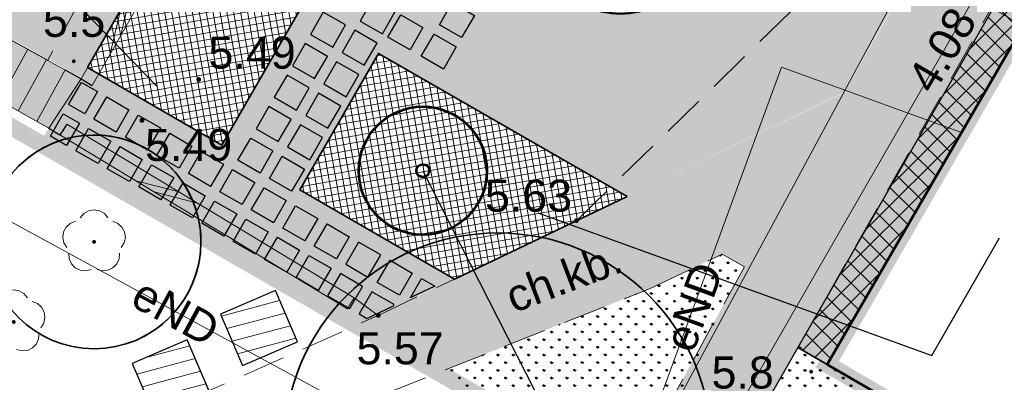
# Model space of a CAD drawing. Extents: x 5477758 to 5478338, y 5918296 to 5918505.
# Tile 63 of 135: x 5477929 to 5477952, y 5918427 to 5918435. Entities that reach past the tile are written whole.
import ezdxf
from ezdxf.enums import TextEntityAlignment as Align

# ---------------------------------------------------------------- set-up
doc = ezdxf.new("R2010")
doc.units = 0
doc.header["$PDSIZE"] = 0.75
for name, pattern in [('budynki akt$0$DASHED', [19.05, 12.7, -6.35]), ('L_0_06', [2, 1.5, -0.5]), ('PRZER2-1', [3, 2, -1])]:
    doc.linetypes.add(name, pattern=pattern)
doc.layers.get('0').update_dxf_attribs({"linetype": 'CONTINUOUS'})
for name, color, linetype in [('0_chodnik do naprawy', 7, 'CONTINUOUS'), ('0_NAWIERZCHNIA UTWARDZONA_CHODNIK', 254, 'CONTINUOUS'), ('0_ZIELEŃ NISKA ISTNIEJACA', 76, 'CONTINUOUS'), ('A_GRANICA OPRACOWANIA', 7, 'CONTINUOUS'), ('ZZ_PROJ-numeracja', 5, 'CONTINUOUS')]:
    doc.layers.add(name, color=color, linetype=linetype)
for name, color, linetype, lineweight in [('GESBZO', 7, 'CONTINUOUS', 50), ('GSPPRB', 7, 'CONTINUOUS', 20), ('GSPWPN', 7, 'CONTINUOUS', 13), ('GSPWPN_O', 7, 'CONTINUOUS', 13), ('GSSDSO', 7, 'CONTINUOUS', 18), ('GSSKOD', 7, 'PRZER2-1', 18), ('GSSKOD_O', 7, 'PRZER2-1', 18), ('GSSSCK', 7, 'CONTINUOUS', 18), ('GSSZSN', 7, 'PRZER2-1', 18), ('GUPPRZ_O', 7, 'CONTINUOUS', 18), ('OT_Rzedna', 7, 'CONTINUOUS', 18), ('pomiar', 7, 'CONTINUOUS', 18), ('wysokosci', 7, 'CONTINUOUS', 18), ('ZZ_grupa', 7, 'CONTINUOUS', 30), ('ZZ_grupa-krzewow-szraf', 7, 'CONTINUOUS', 13), ('ZZ_korona', 7, 'CONTINUOUS', 35), ('ZZ_PROJ-drzewa', 94, 'CONTINUOUS', 50), ('ZZ_PROJ-krzewy-pojedyczne', 96, 'CONTINUOUS', 53), ('ZZ_PROJ-obrys-rabaty', 61, 'CONTINUOUS', 35), ('ZZ_PROJ-szraf-rabaty', 61, 'CONTINUOUS', 13), ('ZZ_trawnik', 62, 'CONTINUOUS', 50)]:
    doc.layers.add(name, color=color, linetype=linetype, lineweight=lineweight)
for name, color, linetype, lineweight, true_color in [('GSPRDL', 7, 'CONTINUOUS', 18, 0x008000), ('GULEPR', 1, 'CONTINUOUS', 18, 0xff0000), ('GULEPR_O', 1, 'CONTINUOUS', 18, 0xff0000), ('GULKPR', 7, 'CONTINUOUS', 18, 0x803300), ('GULWPR', 5, 'CONTINUOUS', 18, 0x0000ff)]:
    doc.layers.add(name, color=color, linetype=linetype, lineweight=lineweight, true_color=true_color)
doc.styles.add('GEO-INFO', font='arial.ttf')
pattern_1 = [(90, (0, 0), (-0.1796051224, 0.1796051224), [0.047625, -0.3115852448]), (45, (0, 0), (-0.179605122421, 0.179605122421), [0.047625, -0.206375]), (135, (0, 0), (-0.179605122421, -0.179605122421), [0.047625, -0.206375])]

# ---------------------------------------------------------------- blocks, each defined once
blk = doc.blocks.new('ODTN_2')
at = {"color": 0}
for points in [[(-1.5, -0.5), (0.5, 0.5)], [(-0.5, -0.5), (1.5, 0.5)]]:
    blk.add_lwpolyline(points, dxfattribs=at)
blk = doc.blocks.new('KOLO')
blk.add_hatch(color=0).paths.add_polyline_path([(-0.5, 0), (-0.482963, -0.12941), (-0.433013, -0.25), (-0.353553, -0.353553), (-0.25, -0.433013), (-0.12941, -0.482963), (0, -0.5), (0.12941, -0.482963), (0.25, -0.433013), (0.353553, -0.353553), (0.433013, -0.25), (0.482963, -0.12941), (0.5, 0), (0.482963, 0.12941), (0.433013, 0.25), (0.353553, 0.353553), (0.25, 0.433013), (0.12941, 0.482963), (0, 0.5), (-0.12941, 0.482963), (-0.25, 0.433013), (-0.353553, 0.353553), (-0.433013, 0.25), (-0.482963, 0.12941)])
blk = doc.blocks.new('OTRN')
at = {"linetype": 'Continuous', "lineweight": 13}
blk.add_hatch(color=0, dxfattribs=at).paths.add_polyline_path([(0, -0.091, 1), (0, 0.091, 1)])
at = {"color": 0, "linetype": 'Continuous', "lineweight": 13}
blk.add_circle((0, 0), 0.0906, dxfattribs=at)
blk = doc.blocks.new('SPDLP')
blk.add_hatch(color=0).paths.add_polyline_path([(0, -0.09), (0.027812, -0.085595), (0.052901, -0.072812), (0.072812, -0.052901), (0.085595, -0.027812), (0.09, 0), (0.085595, 0.027812), (0.072812, 0.052901), (0.052901, 0.072812), (0.027812, 0.085595), (0, 0.09), (-0.027812, 0.085595), (-0.052901, 0.072812), (-0.072812, 0.052901), (-0.085595, 0.027812), (-0.09, 0), (-0.085595, -0.027812), (-0.072812, -0.052901), (-0.052901, -0.072812), (-0.027812, -0.085595)])
at = {"color": 0}
for points in [[(-0.648554, 1.126667), (-0.481106, 1.325358), (-0.255912, 1.454989), (0, 1.5), (0.255912, 1.454989), (0.481106, 1.325358), (0.648554, 1.126667)], [(-1.271938, -0.268652), (-1.40916, -0.048001), (-1.462858, 0.20623), (-1.426585, 0.463525), (-1.304695, 0.693003), (-1.11182, 0.867117), (-0.871109, 0.964971)], [(0.871109, 0.964971), (1.11182, 0.867117), (1.304695, 0.693003), (1.426585, 0.463525), (1.462858, 0.20623), (1.40916, -0.048001), (1.271938, -0.268652)], [(-0.137547, -1.292703), (-0.389802, -1.355024), (-0.648184, -1.327532), (-0.881678, -1.213525), (-1.062258, -1.026689), (-1.168249, -0.78945), (-1.186929, -0.530282)], [(1.186929, -0.530282), (1.168249, -0.78945), (1.062258, -1.026689), (0.881678, -1.213525), (0.648184, -1.327532), (0.389802, -1.355024), (0.137547, -1.292703)]]:
    blk.add_lwpolyline(points, dxfattribs=at)
blk = doc.blocks.new('D4')
at = {"layer": 'ZZ_PROJ-drzewa'}
for p, q in [((0, -0.5), (0, 0.5)), ((0.5, 0), (-0.5, 0))]:
    blk.add_line(p, q, dxfattribs=at)
blk.add_circle((0, 0), 2, dxfattribs=at)

msp = doc.modelspace()

# ---------------------------------------------------------------- hatches: boundary and pattern name
at = {"lineweight": 0}
h = msp.add_hatch(color=254, dxfattribs=at)
h.paths.add_polyline_path([(5477936.329, 5918429.701), (5477936.849, 5918429.401), (5477937.149, 5918429.921), (5477936.629, 5918430.221)])
h.paths.add_polyline_path([(5477932.742, 5918430.787), (5477932.223, 5918431.086), (5477932.522, 5918431.606), (5477933.042, 5918431.307)])
h.paths.add_polyline_path([(5477937.586, 5918428.977), (5477937.066, 5918429.276), (5477937.365, 5918429.796), (5477937.885, 5918429.497)])
h.paths.add_polyline_path([(5477935.688, 5918429.089), (5477935.168, 5918429.389), (5477935.468, 5918429.909), (5477935.988, 5918429.609)])
h.paths.add_polyline_path([(5477934.215, 5918429.938), (5477933.695, 5918430.238), (5477933.995, 5918430.757), (5477934.515, 5918430.458)])
h.paths.add_polyline_path([(5477936.113, 5918429.826), (5477935.593, 5918430.125), (5477935.892, 5918430.645), (5477936.412, 5918430.346)])
h.paths.add_polyline_path([(5477935.376, 5918430.25), (5477934.856, 5918430.55), (5477935.156, 5918431.07), (5477935.676, 5918430.77)])
h.paths.add_polyline_path([(5477933.903, 5918431.099), (5477933.383, 5918431.398), (5477933.683, 5918431.918), (5477934.203, 5918431.619)])
h.paths.add_polyline_path([(5477933.167, 5918431.523), (5477932.647, 5918431.823), (5477932.947, 5918432.343), (5477933.466, 5918432.043)])
h.paths.add_polyline_path([(5477932.006, 5918431.211), (5477931.486, 5918431.511), (5477931.786, 5918432.031), (5477932.305, 5918431.731)])
h.paths.add_polyline_path([(5477931.694, 5918432.372), (5477931.174, 5918432.672), (5477931.474, 5918433.191), (5477931.993, 5918432.892)])
h.paths.add_polyline_path([(5477930.533, 5918432.06), (5477930.013, 5918432.36), (5477930.313, 5918432.879), (5477930.833, 5918432.58)])
h.paths.add_polyline_path([(5477935.381, 5918434.864), (5477935.081, 5918434.344), (5477935.601, 5918434.045), (5477935.9, 5918434.565)])
h.paths.add_polyline_path([(5477936.229, 5918436.337), (5477935.93, 5918435.817), (5477936.45, 5918435.518), (5477936.749, 5918436.038)])
h.paths.add_polyline_path([(5477931.269, 5918431.636), (5477930.75, 5918431.935), (5477931.049, 5918432.455), (5477931.569, 5918432.155)])
h.paths.add_polyline_path([(5477930.957, 5918432.796), (5477930.438, 5918433.096), (5477930.737, 5918433.616), (5477931.257, 5918433.316)])
h.paths.add_polyline_path([(5477934.956, 5918434.128), (5477934.657, 5918433.608), (5477935.176, 5918433.308), (5477935.476, 5918433.828)])
h.paths.add_polyline_path([(5477936.541, 5918435.176), (5477936.242, 5918434.656), (5477936.762, 5918434.357), (5477937.061, 5918434.877)])
h.paths.add_polyline_path([(5477937.39, 5918436.649), (5477937.091, 5918436.129), (5477937.61, 5918435.83), (5477937.91, 5918436.35)])
h.paths.add_polyline_path([(5477935.905, 5918428.964), (5477936.204, 5918429.484), (5477936.724, 5918429.185), (5477936.425, 5918428.665)])
h.paths.add_polyline_path([(5477934.952, 5918429.514), (5477934.432, 5918429.813), (5477934.732, 5918430.333), (5477935.251, 5918430.033)])
h.paths.add_polyline_path([(5477934.64, 5918430.674), (5477934.12, 5918430.974), (5477934.419, 5918431.494), (5477934.939, 5918431.194)])
h.paths.add_polyline_path([(5477933.479, 5918430.362), (5477932.959, 5918430.662), (5477933.259, 5918431.182), (5477933.778, 5918430.882)])
h.paths.add_polyline_path([(5477935.064, 5918431.411), (5477934.544, 5918431.711), (5477934.844, 5918432.23), (5477935.364, 5918431.931)])
h.paths.add_polyline_path([(5477936.117, 5918434.44), (5477935.817, 5918433.92), (5477936.337, 5918433.62), (5477936.637, 5918434.14)])
h.paths.add_polyline_path([(5477936.654, 5918437.074), (5477936.354, 5918436.554), (5477936.874, 5918436.254), (5477937.174, 5918436.774)])
h.paths.add_polyline_path([(5477935.268, 5918432.967), (5477934.969, 5918432.447), (5477935.489, 5918432.147), (5477935.788, 5918432.667)])
h.paths.add_polyline_path([(5477934.532, 5918433.391), (5477934.232, 5918432.871), (5477934.752, 5918432.572), (5477935.052, 5918433.092)])
h.paths.add_polyline_path([(5477936.966, 5918435.913), (5477936.666, 5918435.393), (5477937.186, 5918435.093), (5477937.486, 5918435.613)])
h.paths.add_polyline_path([(5477932.43, 5918431.948), (5477931.91, 5918432.247), (5477932.21, 5918432.767), (5477932.73, 5918432.468)])
h.paths.add_polyline_path([(5477935.693, 5918433.703), (5477935.393, 5918433.183), (5477935.913, 5918432.884), (5477936.212, 5918433.404)])
h.paths.add_polyline_path([(5477935.805, 5918435.601), (5477935.505, 5918435.081), (5477936.025, 5918434.781), (5477936.325, 5918435.301)])
h.paths.add_polyline_path([(5477933.808, 5918432.135), (5477934.107, 5918432.655), (5477934.627, 5918432.355), (5477934.328, 5918431.835)])
h.paths.add_polyline_path([(5477929.797, 5918432.484), (5477929.42, 5918432.702), (5477929.719, 5918433.221), (5477930.096, 5918433.004)])
h.paths.add_polyline_path([(5477930.221, 5918433.221), (5477929.844, 5918433.438), (5477930.144, 5918433.958), (5477930.52, 5918433.741)])
h.paths.add_polyline_path([(5477936.641, 5918428.54), (5477936.825, 5918428.434), (5477937.443, 5918428.729), (5477937.461, 5918428.76), (5477936.941, 5918429.06)])
h.paths.add_polyline_path([(5477937.868, 5918428.932), (5477937.841, 5918428.919), (5477938.102, 5918429.372), (5477938.413, 5918429.193)])
for points in [[(5477939.04, 5918435.006), (5477938.52, 5918435.306), (5477938.82, 5918435.825), (5477939.34, 5918435.526)], [(5477937.836, 5918434.719), (5477937.316, 5918435.018), (5477937.616, 5918435.538), (5477938.136, 5918435.239)], [(5477938.616, 5918434.269), (5477938.096, 5918434.569), (5477938.395, 5918435.089), (5477938.915, 5918434.789)]]:
    msp.add_hatch(color=254, dxfattribs=at).paths.add_polyline_path(points)
at = {"layer": '0_chodnik do naprawy'}
h = msp.add_hatch(dxfattribs=at)
h.set_pattern_fill('ANSI37', color=0, scale=0.1, style=0)
h.set_pattern_definition([(45, (0, 0), (-0.224506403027, 0.224506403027), []), (135, (0, 0), (-0.224506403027, -0.224506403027), [])])
h.paths.add_polyline_path([(5477964.141, 5918455.941), (5477963.369, 5918456.364), (5477946.91, 5918427.756), (5477947.596, 5918427.361)])
at = {"layer": '0_NAWIERZCHNIA UTWARDZONA_CHODNIK', "transparency": 33554636}
for points in [[(5477962.493, 5918459.043), (5477957.044, 5918449.527), (5477951.796, 5918440.362), (5477947.988, 5918433.712), (5477937.075, 5918428.498), (5477936.605, 5918428.29), (5477938.473, 5918427.16), (5477943.438, 5918429.127), (5477945.135, 5918429.94), (5477945.396, 5918429.792), (5477945.658, 5918429.644), (5477944.382, 5918427.315), (5477942.909, 5918424.629), (5477944.585, 5918423.669), (5477946.91, 5918427.756), (5477947.596, 5918427.361), (5477965.541, 5918458.35), (5477963.011, 5918459.841)], [(5477930.139, 5918434.043), (5477924.534, 5918437.158), (5477923.878, 5918435.979), (5477929.384, 5918432.886)]]:
    msp.add_hatch(color=256, dxfattribs=at).paths.add_polyline_path(points)
at = {"layer": '0_ZIELEŃ NISKA ISTNIEJACA'}
h = msp.add_hatch(dxfattribs=at)
h.set_pattern_fill('GRASS', color=256, scale=0.01, style=0)
h.set_pattern_definition(pattern_1)
h.paths.add_polyline_path([(5477924.751, 5918437.069), (5477930.151, 5918434.06), (5477937.415, 5918446.75), (5477936.617, 5918447.185), (5477942.676, 5918457.835), (5477945.423, 5918462.804), (5477946.342, 5918462.333), (5477948.868, 5918466.755), (5477950.186, 5918466.01), (5477950.692, 5918466.889), (5477956.869, 5918463.337), (5477956.368, 5918462.471), (5477962.493, 5918459.043), (5477962.976, 5918459.861), (5477943.997, 5918471.043), (5477924.645, 5918437.396), (5477924.514, 5918437.169)])
h = msp.add_hatch(dxfattribs=at)
h.set_pattern_fill('GRASS', color=256, scale=0.01, style=0)
h.set_pattern_definition(pattern_1)
h.paths.add_polyline_path([(5477938.499, 5918427.17), (5477943.042, 5918424.558), (5477945.658, 5918429.644), (5477945.135, 5918429.94), (5477943.33, 5918429.085)])
h = msp.add_hatch(dxfattribs=at)
h.set_pattern_fill('GRASS', color=256, scale=0.01, style=0)
h.set_pattern_definition([(90, (0, 0), (-0.1796051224, 0.1796051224), [0.047625, -0.3115852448]), (45, (0, 0), (-0.179605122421, 0.179605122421), [0.047625, -0.206375]), (135, (0, 0), (-0.179605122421, -0.179605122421), [0.047625, -0.206375])])
h.paths.add_polyline_path([(5477946.91, 5918427.756), (5477944.546, 5918423.621), (5477947.085, 5918422.232), (5477949.411, 5918426.304), (5477947.596, 5918427.361)])
at = {"layer": 'ZZ_grupa-krzewow-szraf'}
h = msp.add_hatch(dxfattribs=at)
h.set_pattern_fill('ANSI31', color=256, scale=0.1, angle=90)
h.set_pattern_definition([(194.933, (5477837.31246, 5918345.02718), (0.08181636, -0.3067773), [])])
h.paths.add_polyline_path([(5477933.402, 5918428.534), (5477933.917, 5918427.335), (5477935.2, 5918427.886), (5477934.684, 5918429.085)])
h = msp.add_hatch(dxfattribs=at)
h.set_pattern_fill('ANSI31', color=256, scale=0.1, angle=90)
h.set_pattern_definition([(194.933, (5477837.84446, 5918344.9947), (0.08181636, -0.3067773), [])])
h.paths.add_polyline_path([(5477931.333, 5918427.384), (5477931.848, 5918426.185), (5477933.131, 5918426.736), (5477932.616, 5918427.936)])
at = {"layer": 'ZZ_PROJ-obrys-rabaty'}
h = msp.add_hatch(dxfattribs=at)
h.set_pattern_fill('GRASS', color=256)
h.paths.add_polyline_path([(5477946.91, 5918427.756), (5477944.546, 5918423.621), (5477947.085, 5918422.232), (5477949.411, 5918426.304), (5477947.596, 5918427.361)])
at = {"layer": 'ZZ_PROJ-szraf-rabaty'}
h = msp.add_hatch(dxfattribs=at)
h.set_pattern_fill('ANSI37', color=256, scale=0.05)
h.set_pattern_definition([(10.04268, (5477905.1791, 5918364.55553), (-0.0276831, 0.15631766), []), (100.04268, (5477905.1791, 5918364.55553), (-0.15631766, -0.0276831), [])])
h.paths.add_polyline_path([(5477930.289, 5918434.302), (5477933.434, 5918432.49), (5477935.28, 5918435.692), (5477932.118, 5918437.498)])
h = msp.add_hatch(dxfattribs=at)
h.set_pattern_fill('ANSI37', color=256, scale=0.05)
h.set_pattern_definition([(10.04268, (5477912.81635, 5918360.15222), (-0.0276831, 0.15631766), []), (100.04268, (5477912.81635, 5918360.15222), (-0.15631766, -0.0276831), [])])
h.paths.add_polyline_path([(5477942.918, 5918431.289), (5477938.872, 5918429.356), (5477935.253, 5918431.442), (5477937.095, 5918434.637)])
at = {"layer": 'ZZ_trawnik', "lineweight": 13}
h = msp.add_hatch(dxfattribs=at)
h.set_pattern_fill('GRASS', color=256, scale=0.01)
h.set_pattern_definition([(150.04685, (5477945.68312, 5918441.73395), (-0.2452913, -0.0659406), [0.047625, -0.3115852]), (105.0468, (5477945.68312, 5918441.73395), (-0.2452913, -0.0659406), [0.047625, -0.206375]), (195.0468, (5477945.68312, 5918441.73395), (0.0659406, -0.2452913), [0.047625, -0.206375])])
h.paths.add_polyline_path([(5477948.868, 5918466.755), (5477946.344, 5918462.342), (5477945.485, 5918462.779), (5477936.617, 5918447.185), (5477937.405, 5918446.733), (5477932.118, 5918437.498), (5477935.28, 5918435.692), (5477933.434, 5918432.49), (5477930.289, 5918434.302), (5477930.139, 5918434.043), (5477929.148, 5918432.523), (5477936.576, 5918428.277), (5477938.872, 5918429.356), (5477935.253, 5918431.442), (5477937.095, 5918434.637), (5477942.918, 5918431.289), (5477947.979, 5918433.719), (5477952.836, 5918442.175), (5477950.606, 5918443.46), (5477947.91, 5918438.782), (5477943.014, 5918441.603), (5477943.735, 5918442.855), (5477940.154, 5918444.92), (5477943.293, 5918450.379), (5477943.299, 5918450.376), (5477942.959, 5918453.455), (5477950.186, 5918466.01)])
h.paths.add_polyline_path([(5477937.956, 5918446.84), (5477939.247, 5918446.078), (5477938.23, 5918444.356), (5477936.939, 5918445.118)], flags=16)
edge = h.paths.add_edge_path(flags=16)
edge.add_arc((5477940.345, 5918447.983), 0.5, 0, 360)
edge = h.paths.add_edge_path(flags=16)
edge.add_arc((5477942.758, 5918437.564), 0.5, 0, 360)

# ---------------------------------------------------------------- linework, layer by layer
for p, q in [((5477936.966, 5918435.913), (5477936.666, 5918435.393)), ((5477935.805, 5918435.601), (5477935.505, 5918435.081)), ((5477936.325, 5918435.301), (5477935.805, 5918435.601)), ((5477937.186, 5918435.093), (5477937.486, 5918435.613)), ((5477936.025, 5918434.781), (5477936.325, 5918435.301)), ((5477936.666, 5918435.393), (5477937.186, 5918435.093)), ((5477935.505, 5918435.081), (5477936.025, 5918434.781)), ((5477936.541, 5918435.176), (5477936.242, 5918434.656)), ((5477937.061, 5918434.877), (5477936.541, 5918435.176)), ((5477935.381, 5918434.864), (5477935.081, 5918434.344)), ((5477935.9, 5918434.565), (5477935.381, 5918434.864)), ((5477936.762, 5918434.357), (5477937.061, 5918434.877)), ((5477936.242, 5918434.656), (5477936.762, 5918434.357)), ((5477935.601, 5918434.045), (5477935.9, 5918434.565)), ((5477936.117, 5918434.44), (5477935.817, 5918433.92)), ((5477936.637, 5918434.14), (5477936.117, 5918434.44)), ((5477929.766, 5918434.249), (5477930.139, 5918434.043)), ((5477929.766, 5918434.249), (5477930.139, 5918434.043)), ((5477935.081, 5918434.344), (5477935.601, 5918434.045)), ((5477936.337, 5918433.62), (5477936.637, 5918434.14)), ((5477929.844, 5918433.438), (5477930.144, 5918433.958)), ((5477930.139, 5918434.043), (5477930.395, 5918433.886)), ((5477930.139, 5918434.043), (5477930.395, 5918433.886)), ((5477930.144, 5918433.958), (5477930.52, 5918433.741)), ((5477934.956, 5918434.128), (5477934.657, 5918433.608)), ((5477935.476, 5918433.828), (5477934.956, 5918434.128)), ((5477935.817, 5918433.92), (5477936.337, 5918433.62)), ((5477930.52, 5918433.741), (5477930.221, 5918433.221)), ((5477935.176, 5918433.308), (5477935.476, 5918433.828)), ((5477935.693, 5918433.703), (5477935.393, 5918433.183)), ((5477936.212, 5918433.404), (5477935.693, 5918433.703)), ((5477930.438, 5918433.096), (5477930.737, 5918433.616)), ((5477930.737, 5918433.616), (5477931.257, 5918433.316)), ((5477934.657, 5918433.608), (5477935.176, 5918433.308)), ((5477929.42, 5918432.702), (5477929.719, 5918433.221)), ((5477929.719, 5918433.221), (5477930.096, 5918433.004)), ((5477930.221, 5918433.221), (5477929.844, 5918433.438)), ((5477931.257, 5918433.316), (5477930.957, 5918432.796)), ((5477934.532, 5918433.391), (5477934.232, 5918432.871)), ((5477935.052, 5918433.092), (5477934.532, 5918433.391)), ((5477935.913, 5918432.884), (5477936.212, 5918433.404)), ((5477930.096, 5918433.004), (5477929.797, 5918432.484)), ((5477930.957, 5918432.796), (5477930.438, 5918433.096)), ((5477931.174, 5918432.672), (5477931.474, 5918433.191)), ((5477931.474, 5918433.191), (5477931.993, 5918432.892)), ((5477934.752, 5918432.572), (5477935.052, 5918433.092)), ((5477935.393, 5918433.183), (5477935.913, 5918432.884)), ((5477929.384, 5918432.886), (5477929.64, 5918432.731)), ((5477929.726, 5918432.856), (5477929.641, 5918432.732)), ((5477929.805, 5918432.982), (5477929.726, 5918432.856)), ((5477930.013, 5918432.36), (5477930.313, 5918432.879)), ((5477930.313, 5918432.879), (5477930.833, 5918432.58)), ((5477931.993, 5918432.892), (5477931.694, 5918432.372)), ((5477931.91, 5918432.247), (5477932.21, 5918432.767)), ((5477932.21, 5918432.767), (5477932.73, 5918432.468)), ((5477934.232, 5918432.871), (5477934.752, 5918432.572)), ((5477935.268, 5918432.967), (5477934.969, 5918432.447)), ((5477935.788, 5918432.667), (5477935.268, 5918432.967)), ((5477929.797, 5918432.484), (5477929.42, 5918432.702)), ((5477930.833, 5918432.58), (5477930.533, 5918432.06)), ((5477931.694, 5918432.372), (5477931.174, 5918432.672)), ((5477933.808, 5918432.135), (5477934.107, 5918432.655)), ((5477934.107, 5918432.655), (5477934.627, 5918432.355)), ((5477935.489, 5918432.147), (5477935.788, 5918432.667)), ((5477930.533, 5918432.06), (5477930.013, 5918432.36)), ((5477930.75, 5918431.935), (5477931.049, 5918432.455)), ((5477931.049, 5918432.455), (5477931.569, 5918432.155)), ((5477932.73, 5918432.468), (5477932.43, 5918431.948)), ((5477932.647, 5918431.823), (5477932.947, 5918432.343)), ((5477932.947, 5918432.343), (5477933.466, 5918432.043)), ((5477934.627, 5918432.355), (5477934.328, 5918431.835)), ((5477934.969, 5918432.447), (5477935.489, 5918432.147)), ((5477931.569, 5918432.155), (5477931.269, 5918431.636)), ((5477932.43, 5918431.948), (5477931.91, 5918432.247)), ((5477934.328, 5918431.835), (5477933.808, 5918432.135)), ((5477934.544, 5918431.711), (5477934.844, 5918432.23)), ((5477934.844, 5918432.23), (5477935.364, 5918431.931)), ((5477931.269, 5918431.636), (5477930.75, 5918431.935)), ((5477931.486, 5918431.511), (5477931.786, 5918432.031)), ((5477931.786, 5918432.031), (5477932.305, 5918431.731)), ((5477933.466, 5918432.043), (5477933.167, 5918431.523)), ((5477933.383, 5918431.398), (5477933.683, 5918431.918)), ((5477933.683, 5918431.918), (5477934.203, 5918431.619)), ((5477935.364, 5918431.931), (5477935.064, 5918431.411)), ((5477932.305, 5918431.731), (5477932.006, 5918431.211)), ((5477932.223, 5918431.086), (5477932.522, 5918431.606)), ((5477932.522, 5918431.606), (5477933.042, 5918431.307)), ((5477933.167, 5918431.523), (5477932.647, 5918431.823)), ((5477934.203, 5918431.619), (5477933.903, 5918431.099)), ((5477935.064, 5918431.411), (5477934.544, 5918431.711)), ((5477932.006, 5918431.211), (5477931.486, 5918431.511)), ((5477933.903, 5918431.099), (5477933.383, 5918431.398)), ((5477934.12, 5918430.974), (5477934.419, 5918431.494)), ((5477934.419, 5918431.494), (5477934.939, 5918431.194)), ((5477933.042, 5918431.307), (5477932.742, 5918430.787)), ((5477932.959, 5918430.662), (5477933.259, 5918431.182)), ((5477933.259, 5918431.182), (5477933.778, 5918430.882)), ((5477934.939, 5918431.194), (5477934.64, 5918430.674)), ((5477932.742, 5918430.787), (5477932.223, 5918431.086)), ((5477934.64, 5918430.674), (5477934.12, 5918430.974)), ((5477934.856, 5918430.55), (5477935.156, 5918431.07)), ((5477935.156, 5918431.07), (5477935.676, 5918430.77)), ((5477933.778, 5918430.882), (5477933.479, 5918430.362)), ((5477933.695, 5918430.238), (5477933.995, 5918430.757)), ((5477933.995, 5918430.757), (5477934.515, 5918430.458)), ((5477935.676, 5918430.77), (5477935.376, 5918430.25)), ((5477933.479, 5918430.362), (5477932.959, 5918430.662)), ((5477934.515, 5918430.458), (5477934.215, 5918429.938)), ((5477935.376, 5918430.25), (5477934.856, 5918430.55)), ((5477935.593, 5918430.125), (5477935.892, 5918430.645)), ((5477935.892, 5918430.645), (5477936.412, 5918430.346)), ((5477934.215, 5918429.938), (5477933.695, 5918430.238)), ((5477934.432, 5918429.813), (5477934.732, 5918430.333)), ((5477934.732, 5918430.333), (5477935.251, 5918430.033)), ((5477936.412, 5918430.346), (5477936.113, 5918429.826)), ((5477936.629, 5918430.221), (5477936.329, 5918429.701)), ((5477937.149, 5918429.921), (5477936.629, 5918430.221)), ((5477935.251, 5918430.033), (5477934.952, 5918429.514)), ((5477936.113, 5918429.826), (5477935.593, 5918430.125)), ((5477934.952, 5918429.514), (5477934.432, 5918429.813)), ((5477935.168, 5918429.389), (5477935.468, 5918429.909)), ((5477935.468, 5918429.909), (5477935.988, 5918429.609)), ((5477936.849, 5918429.401), (5477937.149, 5918429.921)), ((5477937.066, 5918429.276), (5477937.365, 5918429.796)), ((5477937.365, 5918429.796), (5477937.885, 5918429.497)), ((5477935.988, 5918429.609), (5477935.688, 5918429.089)), ((5477936.329, 5918429.701), (5477936.849, 5918429.401)), ((5477935.688, 5918429.089), (5477935.168, 5918429.389)), ((5477936.204, 5918429.484), (5477935.905, 5918428.964)), ((5477936.724, 5918429.185), (5477936.204, 5918429.484)), ((5477937.885, 5918429.497), (5477937.586, 5918428.977)), ((5477937.841, 5918428.919), (5477938.102, 5918429.372)), ((5477938.102, 5918429.372), (5477938.413, 5918429.193)), ((5477936.425, 5918428.665), (5477936.724, 5918429.185)), ((5477937.586, 5918428.977), (5477937.066, 5918429.276)), ((5477938.413, 5918429.193), (5477937.868, 5918428.932)), ((5477935.905, 5918428.964), (5477936.425, 5918428.665)), ((5477936.941, 5918429.06), (5477936.641, 5918428.54)), ((5477937.461, 5918428.76), (5477936.941, 5918429.06)), ((5477937.868, 5918428.932), (5477937.841, 5918428.919)), ((5477936.825, 5918428.434), (5477937.443, 5918428.729)), ((5477937.443, 5918428.729), (5477937.461, 5918428.76)), ((5477936.641, 5918428.54), (5477936.825, 5918428.434))]:
    msp.add_line(p, q)
for points in [[(5477939.04, 5918435.006), (5477938.52, 5918435.306), (5477938.82, 5918435.825), (5477939.34, 5918435.526), (5477939.04, 5918435.006)], [(5477937.836, 5918434.719), (5477937.316, 5918435.018), (5477937.616, 5918435.538), (5477938.136, 5918435.239), (5477937.836, 5918434.719)], [(5477938.616, 5918434.269), (5477938.096, 5918434.569), (5477938.395, 5918435.089), (5477938.915, 5918434.789), (5477938.616, 5918434.269)]]:
    msp.add_lwpolyline(points)
at = {"layer": '0_chodnik do naprawy', "color": 0}
msp.add_lwpolyline([(5477964.141, 5918455.941), (5477963.369, 5918456.364), (5477946.91, 5918427.756), (5477947.596, 5918427.361), (5477964.141, 5918455.941)], dxfattribs=at)
at = {"layer": '0_ZIELEŃ NISKA ISTNIEJACA'}
msp.add_lwpolyline([(5477946.91, 5918427.756), (5477944.546, 5918423.621), (5477947.085, 5918422.232), (5477949.411, 5918426.304), (5477947.596, 5918427.361), (5477947.596, 5918427.361), (5477946.91, 5918427.756)], dxfattribs=at)
at = {"layer": 'A_GRANICA OPRACOWANIA', "color": 1, "linetype": 'budynki akt$0$DASHED', "ltscale": 0.1, "const_width": 0.4}
msp.add_lwpolyline([(5477924.666, 5918437.385), (5477923.68, 5918435.693), (5477947.085, 5918422.232), (5477949.411, 5918426.304), (5477947.596, 5918427.361), (5477964.141, 5918455.941), (5477965.541, 5918458.35), (5477956.078, 5918463.925), (5477947.799, 5918468.803), (5477947.799, 5918468.803), (5477943.997, 5918471.043), (5477943.489, 5918470.182), (5477933.716, 5918453.151), (5477933.004, 5918451.909), (5477924.666, 5918437.385)], dxfattribs=at)
at = {"layer": 'GESBZO', "color": 7, "linetype": 'Continuous', "lineweight": 50}
msp.add_lwpolyline([(5477947.596, 5918427.361), (5477964.141, 5918455.941), (5477973.257, 5918450.553), (5477957.124, 5918422.592), (5477958.789, 5918421.465), (5477950.46, 5918406.9), (5477941.35, 5918412.22), (5477949.411, 5918426.304)], close=True, dxfattribs=at)
at = {"layer": 'GSPPRB', "color": 7, "linetype": 'Continuous', "lineweight": 20}
for p in [(5477930.139, 5918434.043), (5477929.384, 5918432.886), (5477950.737, 5918432.786), (5477947.596, 5918427.361)]:
    msp.add_point(p, dxfattribs=at)
at = {"layer": 'GSSDSO', "color": 7, "linetype": 'Continuous', "lineweight": 18}
for points in [[(5477930.395, 5918433.886), (5477937.827, 5918446.866), (5477937.028, 5918447.302), (5477942.928, 5918457.672), (5477942.928, 5918457.672), (5477942.928, 5918457.672), (5477942.676, 5918457.835), (5477942.676, 5918457.835), (5477942.676, 5918457.835), (5477936.617, 5918447.185), (5477937.415, 5918446.75), (5477930.139, 5918434.043)], [(5477929.64, 5918432.731), (5477936.372, 5918428.658), (5477936.527, 5918428.915), (5477929.805, 5918432.982)]]:
    msp.add_lwpolyline(points, dxfattribs=at)
at = {"layer": 'GSSKOD', "color": 7, "linetype": 'PRZER2-1', "lineweight": 18, "ltscale": 0.5}
for points in [[(5477924.632, 5918422.726), (5477928.468, 5918424.674), (5477937.092, 5918428.506), (5477941.728, 5918430.721), (5477947.221, 5918436.084), (5477951.574, 5918440.386), (5477956.873, 5918449.535), (5477962.493, 5918459.043), (5477964.446, 5918462.055), (5477967.996, 5918468.433), (5477968.236, 5918468.933)], [(5477963.369, 5918456.364), (5477953.957, 5918440.129), (5477943.324, 5918421.46), (5477943.065, 5918421.081), (5477945.62, 5918419.676), (5477944.34, 5918417.44), (5477941.721, 5918418.806)]]:
    msp.add_lwpolyline(points, dxfattribs=at)
msp.add_lwpolyline([(5477945.658, 5918429.644), (5477941.358, 5918421.799), (5477935.865, 5918425.024, -0.463504), (5477935.87, 5918426.128), (5477943.438, 5918429.127), (5477945.135, 5918429.94)], format="xyb", close=True, dxfattribs=at)
at = {"layer": 'GSSSCK', "color": 7, "linetype": 'Continuous', "lineweight": 18}
msp.add_lwpolyline([(5477925.206, 5918435.233), (5477925.891, 5918436.39), (5477930.139, 5918434.043), (5477929.384, 5918432.886)], close=True, dxfattribs=at)
at = {"layer": 'GSSSCK', "color": 7, "linetype": 'Continuous', "lineweight": 18, "flags": 128}
for points in [[(5477928.89, 5918434.733), (5477928.229, 5918433.535)], [(5477929.328, 5918434.491), (5477928.665, 5918433.29)], [(5477929.766, 5918434.249), (5477929.101, 5918433.045)]]:
    msp.add_lwpolyline(points, dxfattribs=at)
at = {"layer": 'GSSZSN', "color": 7, "linetype": 'PRZER2-1', "lineweight": 18, "ltscale": 0.5}
for points in [[(5477929.356, 5918434.475), (5477926.268, 5918436.181), (5477930.77, 5918443.87), (5477944.733, 5918468.243), (5477950.113, 5918477.734), (5477949.938, 5918479.477), (5477950.546, 5918480.534)], [(5477950.546, 5918480.534), (5477953.061, 5918478.205), (5477947.805, 5918468.497), (5477938.059, 5918450.522), (5477929.356, 5918434.475)]]:
    msp.add_lwpolyline(points, dxfattribs=at)
at = {"layer": 'GULEPR', "color": 1, "linetype": 'Continuous', "lineweight": 18, "true_color": 0xff0000}
for points in [[(5477956.997, 5918399.286), (5477946.078, 5918405.328), (5477936.07, 5918410.789), (5477942.415, 5918423.098), (5477922.29, 5918434.078), (5477912.965, 5918439.958), (5477903.098, 5918445.156)], [(5477942.415, 5918423.098), (5477946.525, 5918434.312), (5477950.737, 5918432.786)]]:
    msp.add_lwpolyline(points, dxfattribs=at)
at = {"layer": 'GULKPR', "color": 36, "linetype": 'Continuous', "lineweight": 18, "true_color": 0x803300}
msp.add_lwpolyline([(5477949.403, 5918436.363), (5477933.821, 5918407.446)], dxfattribs=at)
at = {"layer": 'GULWPR', "color": 5, "linetype": 'Continuous', "lineweight": 18, "true_color": 0x0000ff}
msp.add_lwpolyline([(5477935.954, 5918409.731), (5477951.031, 5918435.946), (5477952.118, 5918435.312)], dxfattribs=at)
at = {"layer": 'pomiar', "linetype": 'L_0_06', "lineweight": 13, "flags": 128}
for points in [[(5477930.139, 5918434.043), (5477930.395, 5918433.886)], [(5477936.527, 5918428.915), (5477937.092, 5918428.506), (5477937.092, 5918428.506), (5477937.092, 5918428.506), (5477937.092, 5918428.506), (5477937.092, 5918428.506)]]:
    msp.add_lwpolyline(points, dxfattribs=at)
at = {"layer": 'ZZ_grupa', "elevation": 10.18}
for points in [[(5477933.917, 5918427.335), (5477935.2, 5918427.886), (5477934.684, 5918429.085), (5477933.402, 5918428.534), (5477933.917, 5918427.335)], [(5477931.848, 5918426.185), (5477933.131, 5918426.736), (5477932.616, 5918427.936), (5477931.333, 5918427.384), (5477931.848, 5918426.185)]]:
    msp.add_lwpolyline(points, dxfattribs=at)
at = {"layer": 'ZZ_korona', "ltscale": 0.25}
msp.add_circle((5477930.441, 5918430.226), 2.5, dxfattribs=at)
at = {"layer": 'ZZ_korona'}
msp.add_circle((5477939.887, 5918425.436, 10.12), 5, dxfattribs=at)
msp.add_arc((5477930.441, 5918430.226), 2.5, 296.0071, 153.8023, dxfattribs=at)
at = {"layer": 'ZZ_PROJ-krzewy-pojedyczne'}
for radius in [1.5, 0.15]:
    msp.add_circle((5477938.133, 5918431.89), radius, dxfattribs=at)
at = {"layer": 'ZZ_PROJ-numeracja', "flags": 128}
for points in [[(5477931.908, 5918433.867), (5477927.365, 5918438.539), (5477928.951, 5918441.292)], [(5477938.133, 5918431.89), (5477942.086, 5918424.125), (5477940.5, 5918421.372)], [(5477940.821, 5918430.903), (5477950.04, 5918427.567), (5477951.626, 5918430.32)]]:
    msp.add_lwpolyline(points, dxfattribs=at)
at = {"layer": 'ZZ_PROJ-obrys-rabaty'}
for points in [[(5477930.289, 5918434.302), (5477933.434, 5918432.49), (5477935.28, 5918435.692), (5477932.118, 5918437.498), (5477930.289, 5918434.302)], [(5477942.918, 5918431.289), (5477938.872, 5918429.356), (5477935.253, 5918431.442), (5477937.095, 5918434.637), (5477942.918, 5918431.289)]]:
    msp.add_lwpolyline(points, dxfattribs=at)

# ---------------------------------------------------------------- block references
at = {"layer": 'GSPRDL', "color": 96, "lineweight": 18, "true_color": 0x008000, "xscale": 0.5, "yscale": 0.5}
for p in [(5477930.441, 5918430.226), (5477928.56, 5918428.352)]:
    msp.add_blockref('SPDLP', p, dxfattribs=at)
at = {"layer": 'GSPWPN', "color": 7, "lineweight": 13, "xscale": 0.09, "yscale": 0.09}
for p in [(5477929.966, 5918434.451), (5477947.218, 5918427.19)]:
    msp.add_blockref('KOLO', p, dxfattribs=at)
at = {"layer": 'GSSDSO', "color": 7, "lineweight": 18, "xscale": 0.5}
for p, yscale, rotation in [((5477931.062, 5918435.352), 0.300000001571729, 240.2067430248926), ((5477932.138, 5918431.395), 0.300000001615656, 328.8230138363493)]:
    msp.add_blockref('ODTN_2', p, dxfattribs=dict(at, yscale=yscale, rotation=rotation))
at = {"layer": 'OT_Rzedna', "color": 7, "linetype": 'Continuous', "xscale": 0.5, "yscale": 0.5, "zscale": 0.5}
for p in [(5477932.887, 5918434.025), (5477931.563, 5918433.07), (5477941.728, 5918430.721), (5477937.092, 5918428.506)]:
    msp.add_blockref('OTRN', p, dxfattribs=at)
at = {"layer": 'ZZ_PROJ-drzewa', "lineweight": 30, "rotation": 60.0468467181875}
msp.add_blockref('D4', (5477942.758, 5918437.564), dxfattribs=at)

# ---------------------------------------------------------------- texts
at = {"layer": 'GSPWPN_O', "color": 7, "linetype": 'Continuous', "lineweight": 0, "style": 'GEO-INFO'}
for s, p in [('5.5', (5477929.245, 5918435.023)), ('5.8', (5477944.889, 5918426.795))]:
    msp.add_text(s, height=0.75, dxfattribs=at).set_placement(p)
at = {"layer": 'GSSKOD_O', "color": 7, "linetype": 'Continuous', "lineweight": 0, "style": 'GEO-INFO'}
msp.add_text('ch.kb.', height=0.75, rotation=20.7541, dxfattribs=at).set_placement((5477941.426, 5918429.413), align=Align.MIDDLE)
at = {"layer": 'GULEPR_O', "color": 1, "linetype": 'Continuous', "lineweight": 0, "true_color": 0xff0000, "style": 'GEO-INFO'}
msp.add_text('eND', height=0.75, rotation=69.8698, dxfattribs=at).set_placement((5477944.47, 5918428.705), align=Align.MIDDLE)
msp.add_text('eND', height=0.75, rotation=331.3817, dxfattribs=at).set_placement((5477932.352, 5918428.588), align=Align.MIDDLE_CENTER)
at = {"layer": 'GUPPRZ_O', "color": 5, "linetype": 'Continuous', "lineweight": 0, "true_color": 0x0000ff, "style": 'GEO-INFO'}
msp.add_text('4.08', height=0.75, rotation=59.3924, dxfattribs=at).set_placement((5477950.798, 5918435.598), align=Align.MIDDLE_RIGHT)
at = {"layer": 'wysokosci', "color": 7, "style": 'GEO-INFO'}
for s, p in [('5.49', (5477933.118, 5918435.028)), ('5.49', (5477931.633, 5918432.87)), ('5.63', (5477939.587, 5918431.682)), ('5.57', (5477936.582, 5918428.112))]:
    msp.add_text(s, height=0.75, dxfattribs=at).set_placement(p, align=Align.TOP_LEFT)

doc.saveas('drawing.dxf')
